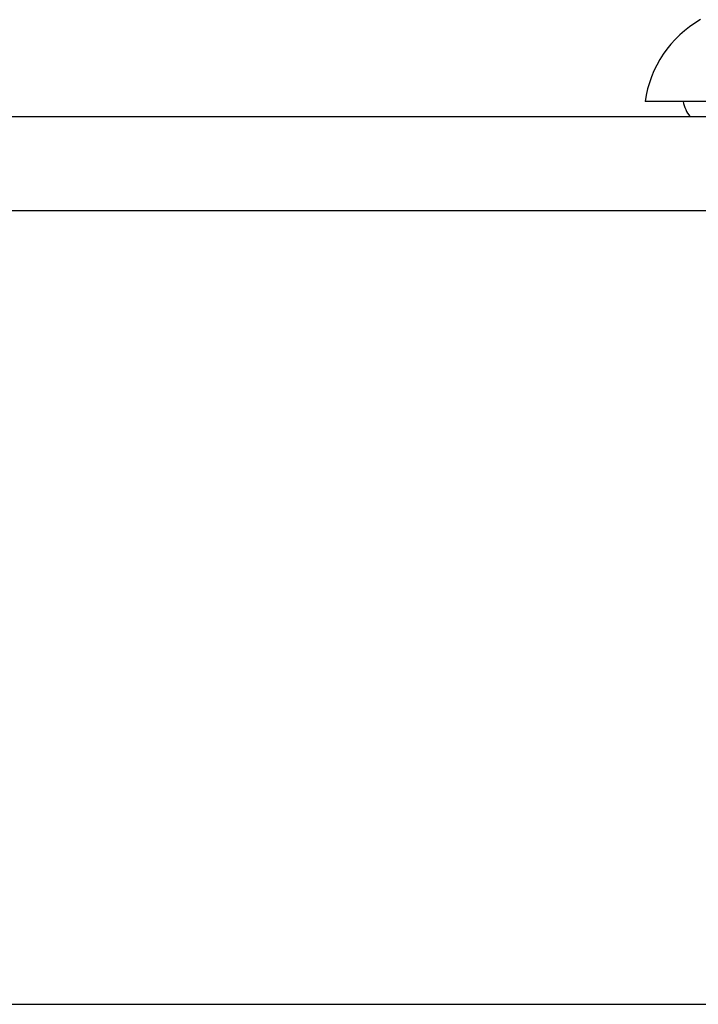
# Model space of a CAD drawing. Header units: inches. Extents: x 19 to 626, y 56 to 294.
# Tile 194 of 256: x 50.343 to 51.057, y 292.919 to 293.955. Entities that reach past the tile are written whole.
import ezdxf

# ---------------------------------------------------------------- set-up
doc = ezdxf.new("R2010")
doc.units = ezdxf.units.IN
doc.header["$MEASUREMENT"] = 0
doc.layers.add('Visible Edges(ANSI)', color=7, linetype='Continuous', lineweight=25)
doc.layers.add('Visible Tangent Edges(ANSI)', color=7, linetype='Continuous', lineweight=25)

msp = doc.modelspace()

# ---------------------------------------------------------------- linework, layer by layer
at = {"layer": 'Visible Edges(ANSI)'}
for p, q in [((51.074, 293.869), (51.0012, 293.869)), ((18.8089, 293.8532), (84.4139, 293.8532)), ((84.4139, 292.9192), (18.8089, 292.9192))]:
    msp.add_line(p, q, dxfattribs=at)
for centre, radius, start, end in [((51.1182, 293.8527), 0.1181, 119.8169, 172.0587), ((51.0799, 293.8768), 0.0394, 191.537, 216.8699)]:
    msp.add_arc(centre, radius, start, end, dxfattribs=at)
at = {"layer": 'Visible Tangent Edges(ANSI)'}
msp.add_line((84.4139, 293.7542), (18.8089, 293.7542), dxfattribs=at)

doc.saveas('drawing.dxf')
